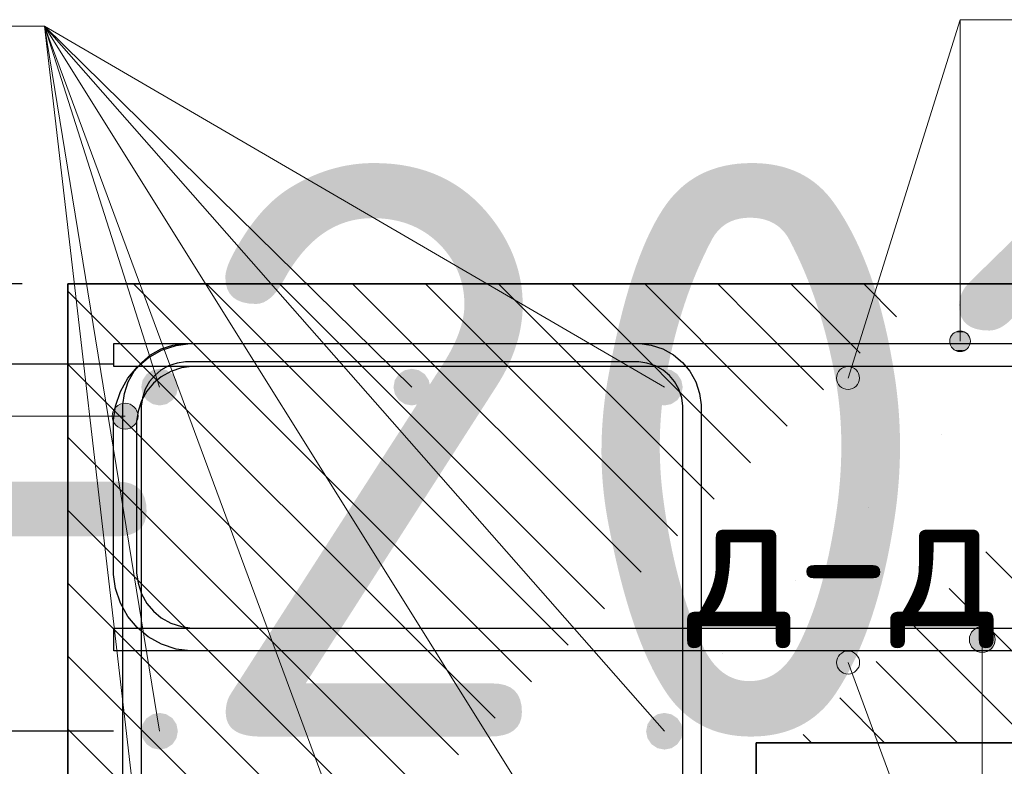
# Model space of a CAD drawing. Header units: metres. Extents: x -38 to 97, y -15 to 21.
# Tile 57 of 132: x 72.151 to 72.58, y 2.334 to 2.659. Entities that reach past the tile are written whole.
import ezdxf

# ---------------------------------------------------------------- set-up
doc = ezdxf.new("R2010")
doc.units = ezdxf.units.M
doc.header["$PDMODE"] = 65
for name, color, linetype, lineweight in [('XR$3$Арм. стержнями верхней зоны', 180, 'Continuous', 35), ('XR$3$Арм. стержнями нижней зоны', 180, 'Continuous', 35), ('XR$3$Арм.стержн. Арматура края', 96, 'Continuous', 35), ('XR$3$Арм.стержн. Хомут', 240, 'Continuous', 35), ('XR$3$Арм.стержн.горизонт. 1', 180, 'Continuous', 35), ('XR$3$Размерная линия (1)', 7, 'Continuous', 13)]:
    doc.layers.add(name, color=color, linetype=linetype, lineweight=lineweight)
doc.styles.add('ISOCPEUR', font='txt')
doc.dimstyles.new('DIMSTYLE_23', dxfattribs={"dimtxt": 0.03, "dimasz": 0.03, "dimexe": 0, "dimexo": 0, "dimgap": 0.015, "dimtad": 2, "dimdec": 0, "dimlfac": 1000, "dimrnd": 5, "dimzin": 12, "dimdsep": 46, "dimtxsty": 'ISOCPEUR', "dimblk1": 'ALL_ML_STRICH', "dimblk2": 'ALL_ML_STRICH', "dimsah": 1, "dimcen": 0, "dimclrd": 7, "dimclre": 256, "dimclrt": 7, "dimadec": 0, "dimazin": 0, "dimtfac": 1, "dimtdec": 0, "dimtix": 1, "dimtmove": 2, "dimatfit": 3, "dimfxl": 0, "dimtvp": 1.2, "dimtzin": 0, "dimlwd": 0, "dimlwe": -3, "dimarcsym": 0})
doc.dimstyles.new('DIMSTYLE_24', dxfattribs={"dimtxt": 0.03, "dimasz": 0.03, "dimexe": 0, "dimexo": 0, "dimgap": 0.015, "dimtad": 2, "dimdec": 0, "dimlfac": 1000, "dimrnd": 5, "dimzin": 12, "dimdsep": 46, "dimtxsty": 'ISOCPEUR', "dimblk1": 'ALL_ML_STRICH', "dimblk2": 'ALL_ML_STRICH', "dimsah": 1, "dimcen": 0, "dimclrd": 7, "dimclre": 256, "dimclrt": 7, "dimadec": 0, "dimazin": 0, "dimtfac": 1, "dimtdec": 0, "dimtix": 1, "dimtmove": 2, "dimatfit": 3, "dimfxl": 0, "dimtzin": 0, "dimlwd": 0, "dimlwe": -3, "dimarcsym": 0})
pattern_1 = [(135, (0, 0), (-0.031819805, -0.031819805), [0.4, -0.05, 0, -0.05]), (135, (-0.01591, -0.01591), (-0.031819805, -0.031819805), [0.8, -0.1, 0.1, -0.1])]

# ---------------------------------------------------------------- blocks, each defined once
blk = doc.blocks.new('ALL_ML_STRICH')
at = {"color": 0, "linetype": 'ByBlock', "lineweight": -2}
for p, q in [((0, -0.5), (0, 0.5)), ((-0.3, -0.3), (0.3, 0.3)), ((-1, 0), (0.5, 0))]:
    blk.add_line(p, q, dxfattribs=at)
blk = doc.blocks.new('*D244')
at = {"layer": 'DEFPOINTS', "color": 7, "linetype": 'Continuous', "lineweight": 13, "transparency": 33554687}
for p in [(72.21203, 2.34903), (72.12431, 2.22403), (72.21203, 2.22403)]:
    blk.add_point(p, dxfattribs=at)
at = {"layer": 'XR$3$Размерная линия (1)', "color": 9, "linetype": 'Continuous', "lineweight": -2, "true_color": 0xc7c7c7, "transparency": 33554687}
for p, q in [((72.19203, 2.34903), (72.12431, 2.34903)), ((72.19203, 2.22403), (72.12431, 2.22403))]:
    blk.add_line(p, q, dxfattribs=at)
at = {"layer": 'XR$3$Размерная линия (1)', "color": 7, "linetype": 'Continuous', "lineweight": -2, "transparency": 33554687}
blk.add_line((72.12431, 2.22403), (72.12431, 2.34903), dxfattribs=at)
at = {"layer": 'XR$3$Размерная линия (1)', "color": 7, "linetype": 'Continuous', "lineweight": 13, "transparency": 33554687, "xscale": 0.03, "yscale": 0.03, "zscale": 0.03}
for p, rotation in [((72.12431, 2.34903), 90), ((72.12431, 2.22403), 270)]:
    blk.add_blockref('ALL_ML_STRICH', p, dxfattribs=dict(at, rotation=rotation))
at = {"layer": 'XR$3$Размерная линия (1)', "color": 7, "linetype": 'Continuous', "lineweight": 13, "transparency": 33554687, "insert": (72.10181, 2.29103), "char_height": 0.03, "width": 0.09, "attachment_point": 5, "rotation": 90, "style": 'ISOCPEUR'}
blk.add_mtext('\\A1;{125}', dxfattribs=at)
blk = doc.blocks.new('*D245')
at = {"layer": 'DEFPOINTS', "color": 7, "linetype": 'Continuous', "lineweight": 13, "transparency": 33554687}
for p in [(72.21207, 2.50903), (72.12431, 2.34903), (72.21203, 2.34903)]:
    blk.add_point(p, dxfattribs=at)
at = {"layer": 'XR$3$Размерная линия (1)', "color": 9, "linetype": 'Continuous', "lineweight": -2, "true_color": 0xc7c7c7, "transparency": 33554687}
for p, q in [((72.19207, 2.50903), (72.12431, 2.50903)), ((72.19203, 2.34903), (72.12431, 2.34903))]:
    blk.add_line(p, q, dxfattribs=at)
at = {"layer": 'XR$3$Размерная линия (1)', "color": 7, "linetype": 'Continuous', "lineweight": -2, "transparency": 33554687}
blk.add_line((72.12431, 2.34903), (72.12431, 2.50903), dxfattribs=at)
at = {"layer": 'XR$3$Размерная линия (1)', "color": 7, "linetype": 'Continuous', "lineweight": 13, "transparency": 33554687, "xscale": 0.03, "yscale": 0.03, "zscale": 0.03}
for p, rotation in [((72.12431, 2.50903), 90), ((72.12431, 2.34903), 270)]:
    blk.add_blockref('ALL_ML_STRICH', p, dxfattribs=dict(at, rotation=rotation))
at = {"layer": 'XR$3$Размерная линия (1)', "color": 7, "linetype": 'Continuous', "lineweight": 13, "transparency": 33554687, "insert": (72.10181, 2.43353), "char_height": 0.03, "width": 0.09, "attachment_point": 5, "rotation": 90, "style": 'ISOCPEUR'}
blk.add_mtext('\\A1;{160}', dxfattribs=at)
blk = doc.blocks.new('*D246')
at = {"layer": 'DEFPOINTS', "color": 7, "linetype": 'Continuous', "lineweight": 13, "transparency": 33554687}
for p in [(72.17211, 2.54403), (72.12431, 2.50903), (72.21207, 2.50903)]:
    blk.add_point(p, dxfattribs=at)
at = {"layer": 'XR$3$Размерная линия (1)', "color": 9, "linetype": 'Continuous', "lineweight": -2, "true_color": 0xc7c7c7, "transparency": 33554687}
for p, q in [((72.15211, 2.54403), (72.12431, 2.54403)), ((72.19207, 2.50903), (72.12431, 2.50903))]:
    blk.add_line(p, q, dxfattribs=at)
at = {"layer": 'XR$3$Размерная линия (1)', "color": 7, "linetype": 'Continuous', "lineweight": -2, "transparency": 33554687}
blk.add_line((72.12431, 2.50903), (72.12431, 2.54403), dxfattribs=at)
at = {"layer": 'XR$3$Размерная линия (1)', "color": 7, "linetype": 'Continuous', "lineweight": 13, "transparency": 33554687, "xscale": 0.03, "yscale": 0.03, "zscale": 0.03}
for p, rotation in [((72.12431, 2.54403), 90), ((72.12431, 2.50903), 270)]:
    blk.add_blockref('ALL_ML_STRICH', p, dxfattribs=dict(at, rotation=rotation))
at = {"layer": 'XR$3$Размерная линия (1)', "color": 7, "linetype": 'Continuous', "lineweight": 13, "transparency": 33554687, "insert": (72.10157, 2.57977), "char_height": 0.03, "width": 0.06, "attachment_point": 5, "rotation": 90, "style": 'ISOCPEUR'}
blk.add_mtext('\\A1;{35}', dxfattribs=at)
blk = doc.blocks.new('*D247')
at = {"layer": 'DEFPOINTS', "color": 7, "linetype": 'Continuous', "lineweight": 13, "transparency": 33554687}
for p in [(72.17211, 2.54403), (72.03736, 2.18403), (72.17211, 2.18403)]:
    blk.add_point(p, dxfattribs=at)
at = {"layer": 'XR$3$Размерная линия (1)', "color": 9, "linetype": 'Continuous', "lineweight": -2, "true_color": 0xc7c7c7, "transparency": 33554687}
for p, q in [((72.15211, 2.54403), (72.03736, 2.54403)), ((72.15211, 2.18403), (72.03736, 2.18403))]:
    blk.add_line(p, q, dxfattribs=at)
at = {"layer": 'XR$3$Размерная линия (1)', "color": 7, "linetype": 'Continuous', "lineweight": -2, "transparency": 33554687}
blk.add_line((72.03736, 2.18403), (72.03736, 2.54403), dxfattribs=at)
at = {"layer": 'XR$3$Размерная линия (1)', "color": 7, "linetype": 'Continuous', "lineweight": 13, "transparency": 33554687, "xscale": 0.03, "yscale": 0.03, "zscale": 0.03}
for p, rotation in [((72.03736, 2.54403), 90), ((72.03736, 2.18403), 270)]:
    blk.add_blockref('ALL_ML_STRICH', p, dxfattribs=dict(at, rotation=rotation))
at = {"layer": 'XR$3$Размерная линия (1)', "color": 7, "linetype": 'Continuous', "lineweight": 13, "transparency": 33554687, "insert": (72.01486, 2.36553), "char_height": 0.03, "width": 0.09, "attachment_point": 5, "rotation": 90, "style": 'ISOCPEUR'}
blk.add_mtext('\\A1;{360}', dxfattribs=at)

msp = doc.modelspace()

# ---------------------------------------------------------------- hatches: boundary and pattern name
at = {"linetype": 'Continuous', "lineweight": 13, "transparency": 33554687}
h = msp.add_hatch(dxfattribs=at)
h.set_pattern_fill('__________540', scale=0.015, style=0, pattern_type=2)
h.set_pattern_definition(pattern_1)
h.paths.add_polyline_path([(72.47211, 2.54403), (72.17211, 2.54403), (72.17211, 2.18403), (72.47211, 2.18403)], flags=0)
at = {"linetype": 'Continuous', "lineweight": 25, "transparency": 33554687}
h = msp.add_hatch(dxfattribs=at)
h.set_pattern_fill('__________540', scale=0.015, style=0, pattern_type=2)
h.set_pattern_definition(pattern_1)
h.paths.add_polyline_path([(72.47211, 2.54403), (72.47211, 2.34403), (72.72626, 2.34403), (72.72626, 2.54403)], flags=0)
at = {"layer": 'XR$3$Арм. стержнями верхней зоны', "linetype": 'Continuous', "lineweight": 13, "transparency": 33554687}
for points in [[(72.5587, 2.5229), (72.5632, 2.5229), (72.56095, 2.52353)], [(72.56482, 2.52128), (72.55708, 2.52128), (72.55645, 2.51903)], [(72.56482, 2.52128), (72.55645, 2.51903), (72.56545, 2.51903)], [(72.56545, 2.51903), (72.55645, 2.51903), (72.55708, 2.51678)], [(72.5632, 2.5229), (72.5587, 2.5229), (72.55708, 2.52128)], [(72.5632, 2.5229), (72.55708, 2.52128), (72.56482, 2.52128)], [(72.56545, 2.51903), (72.55708, 2.51678), (72.56482, 2.51678)], [(72.56482, 2.51678), (72.55708, 2.51678), (72.5587, 2.51516)], [(72.56482, 2.51678), (72.5587, 2.51516), (72.5632, 2.51516)], [(72.5632, 2.51516), (72.5587, 2.51516), (72.56095, 2.51453)]]:
    msp.add_hatch(color=7, dxfattribs=at).paths.add_polyline_path(points)
at = {"layer": 'XR$3$Арм. стержнями нижней зоны', "linetype": 'Continuous', "lineweight": 13, "transparency": 33554687}
for points in [[(72.5678, 2.39387), (72.57343, 2.39387), (72.57062, 2.39466)], [(72.56499, 2.38903), (72.57624, 2.38903), (72.57545, 2.39185)], [(72.56499, 2.38903), (72.57545, 2.39185), (72.56578, 2.39185)], [(72.56578, 2.39185), (72.57545, 2.39185), (72.57343, 2.39387)], [(72.56578, 2.39185), (72.57343, 2.39387), (72.5678, 2.39387)], [(72.56578, 2.38622), (72.57624, 2.38903), (72.56499, 2.38903)], [(72.56578, 2.38622), (72.57545, 2.38622), (72.57624, 2.38903)], [(72.5678, 2.3842), (72.57545, 2.38622), (72.56578, 2.38622)], [(72.5678, 2.3842), (72.57343, 2.3842), (72.57545, 2.38622)], [(72.57343, 2.3842), (72.5678, 2.3842), (72.57062, 2.38341)]]:
    msp.add_hatch(color=7, dxfattribs=at).paths.add_polyline_path(points)
at = {"layer": 'XR$3$Арм.стержн. Арматура края', "linetype": 'Continuous', "lineweight": 13, "transparency": 33554687}
for points in [[(72.19219, 2.48356), (72.19219, 2.48918), (72.19141, 2.48637)], [(72.19219, 2.48918), (72.19422, 2.48153), (72.19422, 2.49121)], [(72.19219, 2.48918), (72.19219, 2.48356), (72.19422, 2.48153)], [(72.19422, 2.49121), (72.19703, 2.48074), (72.19703, 2.49199)], [(72.19422, 2.49121), (72.19422, 2.48153), (72.19703, 2.48074)], [(72.19703, 2.49199), (72.19703, 2.48074), (72.19984, 2.48153)], [(72.19703, 2.49199), (72.19984, 2.48153), (72.19984, 2.49121)], [(72.19984, 2.49121), (72.19984, 2.48153), (72.20187, 2.48356)], [(72.19984, 2.49121), (72.20187, 2.48356), (72.20187, 2.48918)], [(72.20187, 2.48918), (72.20187, 2.48356), (72.20266, 2.48637)]]:
    msp.add_hatch(color=7, dxfattribs=at).paths.add_polyline_path(points)
at = {"layer": 'XR$3$Арм.стержн.горизонт. 1', "linetype": 'Continuous', "lineweight": 50, "transparency": 33554687}
for points in [[(72.22007, 2.49903), (72.21946, 2.5021), (72.21773, 2.50469), (72.21513, 2.50642), (72.21207, 2.50703), (72.20901, 2.50642), (72.20641, 2.50469), (72.20468, 2.5021), (72.20407, 2.49903), (72.20468, 2.49597), (72.20641, 2.49338), (72.20901, 2.49164), (72.21207, 2.49103), (72.21513, 2.49164), (72.21773, 2.49338), (72.21946, 2.49597)], [(72.32999, 2.49903), (72.32939, 2.5021), (72.32765, 2.50469), (72.32506, 2.50642), (72.32199, 2.50703), (72.31893, 2.50642), (72.31634, 2.50469), (72.3146, 2.5021), (72.31399, 2.49903), (72.3146, 2.49597), (72.31634, 2.49338), (72.31893, 2.49164), (72.32199, 2.49103), (72.32506, 2.49164), (72.32765, 2.49338), (72.32939, 2.49597)], [(72.44007, 2.49903), (72.43946, 2.5021), (72.43773, 2.50469), (72.43513, 2.50642), (72.43207, 2.50703), (72.42901, 2.50642), (72.42641, 2.50469), (72.42468, 2.5021), (72.42407, 2.49903), (72.42468, 2.49597), (72.42641, 2.49338), (72.42901, 2.49164), (72.43207, 2.49103), (72.43513, 2.49164), (72.43773, 2.49338), (72.43946, 2.49597)], [(72.22003, 2.34903), (72.21942, 2.3521), (72.21769, 2.35469), (72.21509, 2.35642), (72.21203, 2.35703), (72.20897, 2.35642), (72.20638, 2.35469), (72.20464, 2.3521), (72.20403, 2.34903), (72.20464, 2.34597), (72.20638, 2.34338), (72.20897, 2.34164), (72.21203, 2.34103), (72.21509, 2.34164), (72.21769, 2.34338), (72.21942, 2.34597)], [(72.44011, 2.34903), (72.4395, 2.3521), (72.43777, 2.35469), (72.43517, 2.35642), (72.43211, 2.35703), (72.42905, 2.35642), (72.42645, 2.35469), (72.42472, 2.3521), (72.42411, 2.34903), (72.42472, 2.34597), (72.42645, 2.34338), (72.42905, 2.34164), (72.43211, 2.34103), (72.43517, 2.34164), (72.43777, 2.34338), (72.4395, 2.34597)]]:
    msp.add_hatch(color=7, dxfattribs=at).paths.add_polyline_path(points)

# ---------------------------------------------------------------- linework, layer by layer
at = {"color": 7, "linetype": 'Continuous', "lineweight": 13, "transparency": 33554687}
for p, q in [((72.51211, 2.50298), (72.56095, 2.6592)), ((72.51215, 2.37898), (72.57062, 2.22046))]:
    msp.add_line(p, q, dxfattribs=at)
at = {"color": 7, "linetype": 'Continuous', "lineweight": 35, "transparency": 33554687}
for p, q in [((72.17211, 2.54403), (72.17211, 2.18403)), ((72.47211, 2.54403), (72.17211, 2.54403)), ((72.72626, 2.54403), (72.47211, 2.54403)), ((72.47211, 2.18403), (72.47211, 2.34403)), ((72.47211, 2.34403), (72.72626, 2.34403))]:
    msp.add_line(p, q, dxfattribs=at)
at = {"color": 7, "linetype": 'Continuous', "lineweight": 13, "transparency": 33554687}
for centre in [(72.51211, 2.50298), (72.51215, 2.37898)]:
    msp.add_circle(centre, 0.005, dxfattribs=at)
at = {"layer": 'XR$3$Арм. стержнями верхней зоны', "color": 7, "linetype": 'Continuous', "lineweight": 13, "transparency": 33554687}
for p, q in [((72.56095, 2.6592), (72.78695, 2.6592)), ((72.56095, 2.6592), (72.56095, 2.51903)), ((72.56095, 2.52353), (72.56095, 2.52353)), ((72.55645, 2.51903), (72.55645, 2.51903)), ((72.56545, 2.51903), (72.56545, 2.51903)), ((72.56095, 2.51453), (72.56095, 2.51453))]:
    msp.add_line(p, q, dxfattribs=at)
at = {"layer": 'XR$3$Арм. стержнями верхней зоны', "color": 4, "linetype": 'Continuous', "lineweight": 25, "transparency": 33554687}
msp.add_lwpolyline([(72.19209, 2.51803), (72.73126, 2.51803), (72.73126, 2.50803), (72.19209, 2.50803), (72.19209, 2.51803)], dxfattribs=at)
at = {"layer": 'XR$3$Арм. стержнями верхней зоны', "color": 7, "linetype": 'Continuous', "lineweight": 13, "transparency": 33554687}
msp.add_circle((72.56095, 2.51903), 0.0045, dxfattribs=at)
at = {"layer": 'XR$3$Арм. стержнями нижней зоны', "color": 7, "linetype": 'Continuous', "lineweight": 13, "transparency": 33554687}
for p, q in [((72.57062, 2.39466), (72.57062, 2.39466)), ((72.56499, 2.38903), (72.56499, 2.38903)), ((72.57062, 2.22046), (72.57062, 2.38903)), ((72.57624, 2.38903), (72.57624, 2.38903)), ((72.57062, 2.38341), (72.57062, 2.38341))]:
    msp.add_line(p, q, dxfattribs=at)
at = {"layer": 'XR$3$Арм. стержнями нижней зоны', "color": 4, "linetype": 'Continuous', "lineweight": 25, "transparency": 33554687}
msp.add_lwpolyline([(72.19206, 2.39403), (72.73126, 2.39403), (72.73126, 2.38403), (72.19206, 2.38403), (72.19206, 2.39403)], dxfattribs=at)
at = {"layer": 'XR$3$Арм. стержнями нижней зоны', "color": 7, "linetype": 'Continuous', "lineweight": 13, "transparency": 33554687}
msp.add_circle((72.57062, 2.38903), 0.00563, dxfattribs=at)
at = {"layer": 'XR$3$Арм.стержн. Арматура края', "color": 7, "linetype": 'Continuous', "lineweight": 13, "transparency": 33554687}
for p, q in [((72.19703, 2.49199), (72.19703, 2.49199)), ((72.03065, 2.48637), (72.19703, 2.48637)), ((72.19141, 2.48637), (72.19141, 2.48637)), ((72.20266, 2.48637), (72.20266, 2.48637)), ((72.19703, 2.48074), (72.19703, 2.48074))]:
    msp.add_line(p, q, dxfattribs=at)
at = {"layer": 'XR$3$Арм.стержн. Арматура края', "color": 4, "linetype": 'Continuous', "lineweight": 25, "transparency": 33554687}
for points in [[(72.69203, 2.38403), (72.22538, 2.38403), (72.21928, 2.38488), (72.21293, 2.38698), (72.20708, 2.39025), (72.20227, 2.39427), (72.19825, 2.39908), (72.19497, 2.40493), (72.19288, 2.41128), (72.19203, 2.41738), (72.19203, 2.48469), (72.19288, 2.49079), (72.19497, 2.49714), (72.19825, 2.50298), (72.20227, 2.5078), (72.20708, 2.51182), (72.21293, 2.51509), (72.21928, 2.51718), (72.22538, 2.51803), (72.69203, 2.51803)], [(72.69203, 2.50803), (72.22607, 2.50803), (72.22155, 2.5074), (72.21697, 2.5059), (72.21278, 2.50355), (72.20937, 2.5007), (72.20652, 2.49729), (72.20417, 2.49309), (72.20266, 2.48851), (72.20203, 2.48399), (72.20203, 2.41807), (72.20266, 2.41355), (72.20417, 2.40898), (72.20652, 2.40478), (72.20937, 2.40137), (72.21278, 2.39852), (72.21697, 2.39617), (72.22155, 2.39466), (72.22607, 2.39403), (72.69203, 2.39403)]]:
    msp.add_lwpolyline(points, dxfattribs=at)
at = {"layer": 'XR$3$Арм.стержн. Арматура края', "color": 7, "linetype": 'Continuous', "lineweight": 13, "transparency": 33554687}
msp.add_circle((72.19703, 2.48637), 0.00563, dxfattribs=at)
at = {"layer": 'XR$3$Арм.стержн. Хомут', "color": 40, "linetype": 'Continuous', "lineweight": 25, "transparency": 33554687}
for points in [[(72.19607, 2.23471), (72.19607, 2.49136), (72.19675, 2.49624), (72.19842, 2.50132), (72.20104, 2.50599), (72.20426, 2.50984), (72.20811, 2.51306), (72.21279, 2.51568), (72.21787, 2.51735), (72.22275, 2.51803), (72.42143, 2.51803), (72.42631, 2.51735), (72.43139, 2.51568), (72.43607, 2.51306), (72.43992, 2.50984), (72.44314, 2.50599), (72.44575, 2.50132), (72.44743, 2.49624), (72.44811, 2.49136), (72.44811, 2.23471)], [(72.19607, 2.23471), (72.19607, 2.49136), (72.19675, 2.49624), (72.19842, 2.50132), (72.20104, 2.50599), (72.20426, 2.50984), (72.20811, 2.51306), (72.21279, 2.51568), (72.21787, 2.51735), (72.22275, 2.51803), (72.42143, 2.51803), (72.42631, 2.51735), (72.43139, 2.51568), (72.43607, 2.51306), (72.43992, 2.50984), (72.44314, 2.50599), (72.44575, 2.50132), (72.44743, 2.49624), (72.44811, 2.49136), (72.44811, 2.23471)], [(72.44011, 2.23526), (72.44011, 2.4908), (72.43961, 2.49442), (72.4384, 2.49808), (72.43652, 2.50144), (72.43424, 2.50416), (72.43151, 2.50644), (72.42816, 2.50832), (72.42449, 2.50953), (72.42088, 2.51003), (72.2233, 2.51003), (72.21969, 2.50953), (72.21602, 2.50832), (72.21267, 2.50644), (72.20994, 2.50416), (72.20766, 2.50144), (72.20578, 2.49808), (72.20457, 2.49442), (72.20407, 2.4908), (72.20407, 2.23526)], [(72.44011, 2.23526), (72.44011, 2.4908), (72.43961, 2.49442), (72.4384, 2.49808), (72.43652, 2.50144), (72.43424, 2.50416), (72.43151, 2.50644), (72.42816, 2.50832), (72.42449, 2.50953), (72.42088, 2.51003), (72.2233, 2.51003), (72.21969, 2.50953), (72.21602, 2.50832), (72.21267, 2.50644), (72.20994, 2.50416), (72.20766, 2.50144), (72.20578, 2.49808), (72.20457, 2.49442), (72.20407, 2.4908), (72.20407, 2.23526)]]:
    msp.add_lwpolyline(points, dxfattribs=at)
at = {"layer": 'XR$3$Арм.стержн.горизонт. 1', "color": 7, "linetype": 'Continuous', "lineweight": 13, "transparency": 33554687}
for p, q in [((71.93584, 2.65643), (72.16184, 2.65643)), ((72.16184, 2.65643), (72.43211, 2.22403)), ((72.16184, 2.65643), (72.32199, 2.49903)), ((72.16184, 2.65643), (72.21203, 2.22403)), ((72.16184, 2.65643), (72.43211, 2.34903)), ((72.16184, 2.65643), (72.21207, 2.49903)), ((72.16184, 2.65643), (72.43207, 2.49903)), ((72.16184, 2.65643), (72.32203, 2.22403)), ((72.16184, 2.65643), (72.21203, 2.34903))]:
    msp.add_line(p, q, dxfattribs=at)

# ---------------------------------------------------------------- texts
at = {"color": 7, "linetype": 'Continuous', "lineweight": 35, "transparency": 33554687, "insert": (70.35063, 2.34671), "char_height": 0.25, "width": 2.7437149, "attachment_point": 7, "style": 'ISOCPEUR'}
msp.add_mtext('\\W0.96;ГОСТ 34028-2016', dxfattribs=at)
at = {"color": 7, "linetype": 'Continuous', "lineweight": 13, "transparency": 33554687, "insert": (72.44196, 2.42001), "char_height": 0.06, "width": 0.1533913, "attachment_point": 4, "style": 'ISOCPEUR'}
msp.add_mtext('\\A1;{\\fISOCPEUR|i0|b0;\\H0.060000;\\W1.000000;\\C7;д-д}\\P', dxfattribs=at)

# ---------------------------------------------------------------- dimensions: what is measured, and where the dimension line sits
at = {"layer": 'XR$3$Размерная линия (1)', "color": 7, "linetype": 'Continuous', "lineweight": 13, "transparency": 33554687}
for base, p1, p2, dimstyle, picture, middle in [((72.12431, 2.54403), (72.19207, 2.50903), (72.15211, 2.54403), 'DIMSTYLE_23', '*D246', (72.10157, 2.57977)), ((72.03736, 2.54403), (72.15211, 2.18403), (72.15211, 2.54403), 'DIMSTYLE_24', '*D247', (72.01486, 2.36553)), ((72.12431, 2.50903), (72.19203, 2.34903), (72.19207, 2.50903), 'DIMSTYLE_24', '*D245', (72.10181, 2.43353)), ((72.12431, 2.34903), (72.19203, 2.22403), (72.19203, 2.34903), 'DIMSTYLE_24', '*D244', (72.10181, 2.29103))]:
    dim = msp.add_linear_dim(base=base, p1=p1, p2=p2, angle=90, dimstyle=dimstyle, override={"dimpost": '<>', "dimclrd": 7, "dimclre": 9, "dimclrt": 7, "dimlwd": 0, "dimlwe": 65533}, dxfattribs=at)
    dim.commit()
    dim.dimension.update_dxf_attribs({"geometry": picture, "text_midpoint": middle, "dimtype": 160})

doc.saveas('drawing.dxf')
